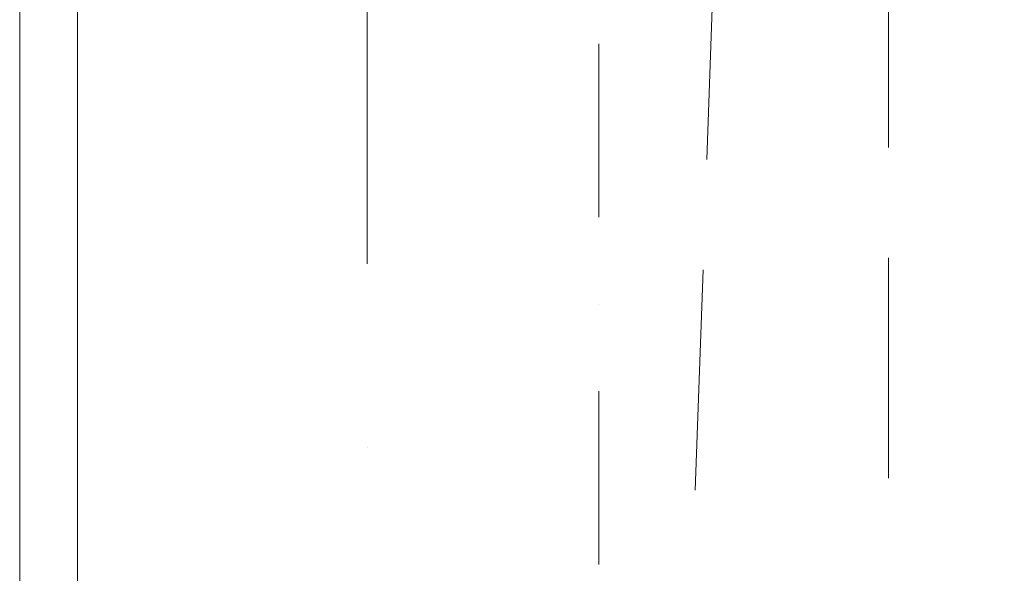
# Model space of a CAD drawing. Header units: millimetres. Extents: x 213386 to 506888, y 183055 to 450952.
# Tile 226 of 256: x 373477 to 374327, y 301974 to 302452. Entities that reach past the tile are written whole.
import ezdxf

# ---------------------------------------------------------------- set-up
doc = ezdxf.new("R2010")
doc.units = ezdxf.units.MM
for name, pattern in [('CK_Čerchovaná 50', [6, 3, -1.5, 0, -1.5]), ('ČERCHOVANÁ', [25.4, 12.7, -6.35, 0, -6.35]), ('ČÁRKOVANÁ', [19.05, 12.7, -6.35])]:
    doc.linetypes.add(name, pattern=pattern)
for name, color, linetype, lineweight in [('FASÁDA DETAILNÍ', 255, 'Continuous', 0), ('KOTY', 255, 'Continuous', 0), ('NOVA', 255, 'Continuous', 0), ('OSY', 255, 'Continuous', 0), ('TENKA', 255, 'Continuous', 0)]:
    doc.layers.add(name, color=color, linetype=linetype, lineweight=lineweight)
doc.layers.add('PLOCHY K PRONÁJMU', color=255, linetype='Continuous', lineweight=0, plot=False)
doc.layers.get('KOTY').off()

# ---------------------------------------------------------------- blocks, each defined once
blk = doc.blocks.new('NOVÁ PODLAHA')
at = {"layer": 'NOVA', "linetype": 'ČÁRKOVANÁ', "ltscale": 15}
blk.add_line((0, 750), (750, 22050), dxfattribs=at)
at = {"layer": 'NOVA'}
blk.add_lwpolyline([(0, 16457.5), (0, 22800), (25700, 22800), (25700, 16457.5)], dxfattribs=at)
at = {"layer": 'NOVA', "linetype": 'ČÁRKOVANÁ', "ltscale": 15}
blk.add_lwpolyline([(750, 22050), (24950, 22050), (24950, 750), (750, 750)], close=True, dxfattribs=at)

msp = doc.modelspace()

# ---------------------------------------------------------------- linework, layer by layer
at = {"layer": 'FASÁDA DETAILNÍ'}
msp.add_lwpolyline([(399176.64, 284732.15), (373476.64, 284732.15), (373476.64, 307532.15), (399176.64, 307532.15)], close=True, dxfattribs=at)
at = {"layer": 'OSY', "linetype": 'ČERCHOVANÁ', "ltscale": 25}
msp.add_line((373776.64, 308909.56), (373776.64, 283834.92), dxfattribs=at)
at = {"layer": 'PLOCHY K PRONÁJMU', "ltscale": 5}
msp.add_lwpolyline([(373526.64, 307482.15), (399126.64, 307482.15), (399126.64, 284782.15), (373526.64, 284782.15)], close=True, dxfattribs=at)
msp.add_lwpolyline([(373526.64, 301292.15), (373526.64, 305376.15), (374032.64, 305376.15), (374032.64, 306088.15), (373526.64, 306088.15), (373526.64, 307482.15), (380026.64, 307482.15), (379766.64, 306092.15), (379766.64, 305372.15), (380286.64, 305372.15), (380286.64, 306092.15), (379766.64, 306092.15), (380026.64, 307482.15), (386326.64, 307482.15), (386066.64, 306092.15), (386066.64, 305372.15), (386586.64, 305372.15), (386586.64, 306092.15), (386066.64, 306092.15), (386326.64, 307482.15), (392626.64, 307482.15)], dxfattribs=at)
at = {"layer": 'TENKA', "linetype": 'CK_Čerchovaná 50', "ltscale": 50}
msp.add_line((373976.64, 305432.15), (373976.64, 301232.15), dxfattribs=at)

# ---------------------------------------------------------------- block references
at = {"layer": 'KOTY'}
msp.add_blockref('NOVÁ PODLAHA', (373476.64, 284732.15), dxfattribs=at)

doc.saveas('drawing.dxf')
